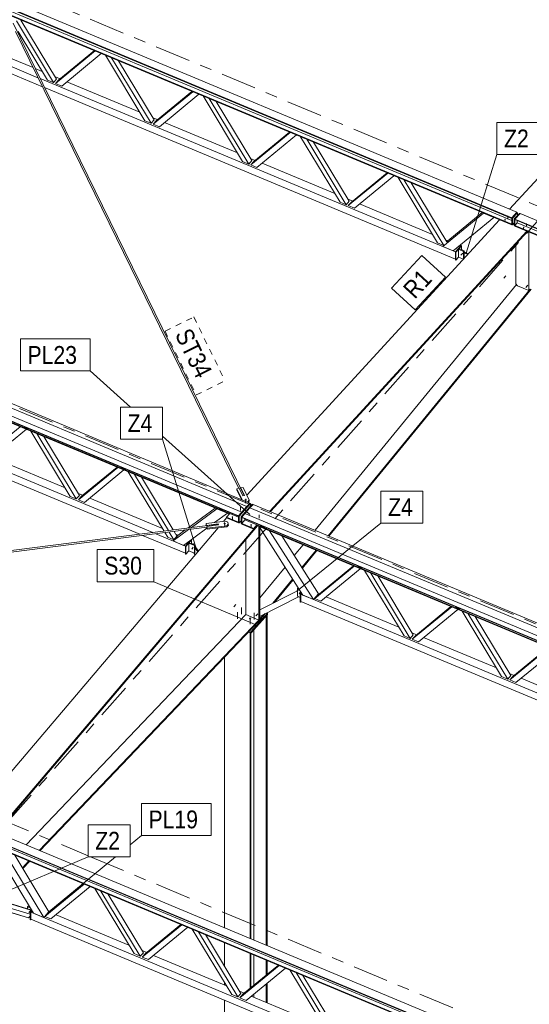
# Model space of a CAD drawing. Header units: millimetres. Extents: x -698 to 216, y -34 to 576.
# Tile 74 of 88: x -7 to 36, y 164 to 247. Entities that reach past the tile are written whole.
import ezdxf

# ---------------------------------------------------------------- set-up
doc = ezdxf.new("R2010")
doc.units = ezdxf.units.MM
for name, pattern in [('XKITLINE00', [0]), ('XKITLINE02', [4, 2, -2]), ('XKITLINE03', [6, 3, -1, 1, -1]), ('XKITLINE04', [3, 0.5, -0.5, 0.5, -0.5, 0.5, -0.5])]:
    doc.linetypes.add(name, pattern=pattern)
for name, color, linetype, lineweight in [('Element', 2, 'Continuous', 0), ('Spoina', 1, 'Continuous', 0), ('Znak elementu', 2, 'Continuous', 0), ('Śruba', 3, 'Continuous', 0)]:
    doc.layers.add(name, color=color, linetype=linetype, lineweight=lineweight)
doc.styles.add('ARIAL', font='ARIAL.TTF')

msp = doc.modelspace()

# ---------------------------------------------------------------- hatches: boundary and pattern name
at = {"layer": 'Śruba'}
for points in [[(34.199, 229.952), (34.188, 229.955), (34.178, 229.958), (34.169, 229.964), (34.162, 229.97), (34.157, 229.976), (34.154, 229.984), (34.153, 229.991), (34.154, 229.999), (34.158, 230.006), (34.163, 230.013), (34.171, 230.019), (34.179, 230.023), (34.19, 230.027), (34.201, 230.029), (34.212, 230.029), (34.223, 230.028), (34.234, 230.026), (34.244, 230.022), (34.253, 230.017), (34.26, 230.011), (34.265, 230.004), (34.269, 229.997), (34.269, 229.989), (34.268, 229.981), (34.265, 229.974), (34.259, 229.967), (34.252, 229.962), (34.243, 229.957), (34.233, 229.954), (34.222, 229.952), (34.21, 229.951)], [(35.766, 229.297), (35.755, 229.3), (35.745, 229.304), (35.737, 229.309), (35.729, 229.315), (35.724, 229.322), (35.721, 229.329), (35.72, 229.337), (35.721, 229.344), (35.725, 229.352), (35.73, 229.358), (35.738, 229.364), (35.747, 229.369), (35.757, 229.372), (35.768, 229.374), (35.779, 229.374), (35.791, 229.373), (35.802, 229.371), (35.812, 229.367), (35.82, 229.362), (35.827, 229.356), (35.833, 229.349), (35.836, 229.342), (35.837, 229.334), (35.835, 229.327), (35.832, 229.319), (35.826, 229.313), (35.819, 229.307), (35.81, 229.302), (35.8, 229.299), (35.789, 229.297), (35.778, 229.296)], [(30.577, 227.085), (30.583, 227.076), (30.589, 227.067), (30.592, 227.058), (30.594, 227.049), (30.594, 227.041), (30.592, 227.033), (30.588, 227.027), (30.583, 227.023), (30.576, 227.02), (30.568, 227.019), (30.559, 227.02), (30.549, 227.022), (30.539, 227.026), (30.53, 227.032), (30.521, 227.039), (30.513, 227.047), (30.506, 227.056), (30.5, 227.065), (30.497, 227.074), (30.495, 227.083), (30.495, 227.091), (30.497, 227.099), (30.501, 227.105), (30.506, 227.109), (30.513, 227.112), (30.521, 227.113), (30.531, 227.112), (30.54, 227.11), (30.55, 227.106), (30.559, 227.1), (30.568, 227.093)], [(36.044, 224.38), (36.051, 224.371), (36.057, 224.362), (36.06, 224.353), (36.062, 224.344), (36.062, 224.335), (36.06, 224.328), (36.056, 224.322), (36.051, 224.317), (36.044, 224.315), (36.035, 224.313), (36.026, 224.314), (36.017, 224.317), (36.007, 224.321), (35.997, 224.326), (35.988, 224.333), (35.98, 224.341), (35.974, 224.35), (35.968, 224.359), (35.965, 224.369), (35.963, 224.378), (35.963, 224.386), (35.965, 224.393), (35.969, 224.399), (35.974, 224.404), (35.981, 224.407), (35.989, 224.408), (35.998, 224.407), (36.008, 224.405), (36.018, 224.4), (36.027, 224.395), (36.036, 224.388)], [(12.393, 206.367), (12.384, 206.368), (12.376, 206.37), (12.367, 206.372), (12.359, 206.375), (12.352, 206.378), (12.345, 206.382), (12.338, 206.386), (12.332, 206.391), (12.327, 206.396), (12.322, 206.401), (12.318, 206.406), (12.316, 206.412), (12.314, 206.418), (12.312, 206.424), (12.312, 206.43), (12.313, 206.436), (12.314, 206.442), (12.316, 206.448), (12.32, 206.453), (12.323, 206.459), (12.328, 206.464), (12.334, 206.468), (12.34, 206.473), (12.347, 206.477), (12.354, 206.48), (12.362, 206.483), (12.37, 206.485), (12.378, 206.487), (12.387, 206.488), (12.396, 206.489), (12.405, 206.489), (12.414, 206.489), (12.423, 206.488), (12.432, 206.486), (12.44, 206.484), (12.448, 206.481), (12.456, 206.478), (12.463, 206.474), (12.469, 206.47), (12.475, 206.465), (12.481, 206.46), (12.485, 206.455), (12.489, 206.449), (12.492, 206.444), (12.494, 206.438), (12.495, 206.432), (12.495, 206.426), (12.495, 206.42), (12.493, 206.414), (12.491, 206.408), (12.488, 206.403), (12.484, 206.397), (12.479, 206.392), (12.474, 206.387), (12.468, 206.383), (12.461, 206.379), (12.453, 206.376), (12.446, 206.373), (12.438, 206.371), (12.429, 206.369), (12.42, 206.367), (12.411, 206.367), (12.402, 206.367)], [(11.277, 204.934), (11.266, 204.936), (11.256, 204.939), (11.247, 204.944), (11.24, 204.95), (11.234, 204.957), (11.231, 204.965), (11.229, 204.973), (11.23, 204.981), (11.233, 204.989), (11.239, 204.996), (11.246, 205.003), (11.255, 205.008), (11.265, 205.012), (11.275, 205.015), (11.287, 205.016), (11.298, 205.015), (11.309, 205.013), (11.319, 205.009), (11.328, 205.004), (11.336, 204.998), (11.341, 204.991), (11.345, 204.984), (11.346, 204.976), (11.345, 204.968), (11.342, 204.96), (11.337, 204.953), (11.33, 204.946), (11.321, 204.941), (11.311, 204.937), (11.3, 204.934), (11.289, 204.933)], [(10.633, 204.363), (10.624, 204.364), (10.615, 204.365), (10.607, 204.367), (10.599, 204.37), (10.591, 204.373), (10.584, 204.376), (10.577, 204.38), (10.571, 204.385), (10.565, 204.39), (10.56, 204.395), (10.556, 204.401), (10.553, 204.407), (10.551, 204.413), (10.549, 204.419), (10.549, 204.426), (10.549, 204.432), (10.55, 204.438), (10.552, 204.445), (10.555, 204.451), (10.559, 204.456), (10.563, 204.462), (10.569, 204.467), (10.575, 204.472), (10.581, 204.477), (10.588, 204.481), (10.596, 204.484), (10.604, 204.487), (10.612, 204.489), (10.621, 204.491), (10.63, 204.492), (10.639, 204.493), (10.648, 204.493), (10.657, 204.492), (10.666, 204.49), (10.674, 204.488), (10.682, 204.486), (10.69, 204.483), (10.697, 204.479), (10.704, 204.475), (10.71, 204.471), (10.716, 204.466), (10.721, 204.46), (10.725, 204.455), (10.728, 204.449), (10.73, 204.442), (10.732, 204.436), (10.732, 204.43), (10.732, 204.424), (10.731, 204.417), (10.729, 204.411), (10.726, 204.405), (10.722, 204.399), (10.718, 204.394), (10.712, 204.388), (10.706, 204.383), (10.7, 204.379), (10.693, 204.375), (10.685, 204.372), (10.677, 204.369), (10.669, 204.366), (10.66, 204.365), (10.651, 204.363), (10.642, 204.363)], [(12.845, 204.279), (12.834, 204.281), (12.823, 204.285), (12.815, 204.29), (12.807, 204.296), (12.802, 204.303), (12.798, 204.31), (12.797, 204.318), (12.798, 204.326), (12.801, 204.334), (12.806, 204.341), (12.813, 204.348), (12.822, 204.353), (12.832, 204.357), (12.843, 204.36), (12.854, 204.361), (12.866, 204.36), (12.877, 204.358), (12.887, 204.355), (12.896, 204.35), (12.903, 204.344), (12.909, 204.337), (12.912, 204.329), (12.913, 204.321), (12.912, 204.313), (12.909, 204.305), (12.904, 204.298), (12.897, 204.291), (12.888, 204.286), (12.878, 204.282), (12.867, 204.279), (12.856, 204.278)], [(7.95, 202.358), (7.957, 202.349), (7.963, 202.34), (7.966, 202.331), (7.968, 202.322), (7.968, 202.314), (7.966, 202.306), (7.962, 202.3), (7.957, 202.296), (7.95, 202.293), (7.942, 202.292), (7.932, 202.292), (7.923, 202.295), (7.913, 202.299), (7.904, 202.305), (7.895, 202.312), (7.886, 202.32), (7.88, 202.329), (7.874, 202.338), (7.871, 202.347), (7.869, 202.356), (7.869, 202.364), (7.871, 202.371), (7.875, 202.377), (7.88, 202.382), (7.887, 202.385), (7.895, 202.386), (7.904, 202.385), (7.914, 202.383), (7.924, 202.379), (7.933, 202.373), (7.942, 202.366)], [(16.968, 198.591), (16.975, 198.582), (16.98, 198.573), (16.984, 198.564), (16.986, 198.555), (16.986, 198.547), (16.984, 198.54), (16.98, 198.534), (16.974, 198.529), (16.967, 198.526), (16.959, 198.525), (16.95, 198.526), (16.941, 198.528), (16.931, 198.532), (16.921, 198.538), (16.912, 198.545), (16.904, 198.553), (16.897, 198.562), (16.892, 198.571), (16.888, 198.58), (16.886, 198.589), (16.887, 198.597), (16.888, 198.605), (16.892, 198.611), (16.898, 198.615), (16.905, 198.618), (16.913, 198.619), (16.922, 198.619), (16.932, 198.616), (16.941, 198.612), (16.951, 198.606), (16.96, 198.599)], [(12.771, 196.36), (12.762, 196.361), (12.753, 196.362), (12.745, 196.364), (12.737, 196.367), (12.729, 196.37), (12.722, 196.374), (12.715, 196.378), (12.709, 196.382), (12.704, 196.387), (12.699, 196.393), (12.695, 196.398), (12.692, 196.404), (12.69, 196.41), (12.689, 196.416), (12.688, 196.422), (12.689, 196.429), (12.69, 196.435), (12.692, 196.441), (12.695, 196.447), (12.699, 196.452), (12.704, 196.457), (12.709, 196.462), (12.715, 196.467), (12.722, 196.471), (12.729, 196.475), (12.737, 196.478), (12.745, 196.481), (12.753, 196.483), (12.762, 196.484), (12.771, 196.485), (12.78, 196.485), (12.789, 196.485), (12.798, 196.484), (12.806, 196.483), (12.815, 196.481), (12.823, 196.478), (12.831, 196.475), (12.838, 196.471), (12.845, 196.467), (12.851, 196.462), (12.856, 196.457), (12.861, 196.452), (12.864, 196.447), (12.868, 196.441), (12.87, 196.435), (12.871, 196.429), (12.871, 196.422), (12.871, 196.416), (12.87, 196.41), (12.868, 196.404), (12.864, 196.398), (12.861, 196.393), (12.856, 196.387), (12.851, 196.382), (12.845, 196.378), (12.838, 196.374), (12.831, 196.37), (12.823, 196.367), (12.815, 196.364), (12.806, 196.362), (12.798, 196.361), (12.789, 196.36), (12.78, 196.359)], [(13.342, 196.725), (13.349, 196.716), (13.354, 196.707), (13.358, 196.698), (13.36, 196.689), (13.36, 196.681), (13.358, 196.673), (13.354, 196.667), (13.348, 196.663), (13.341, 196.66), (13.333, 196.659), (13.324, 196.659), (13.314, 196.662), (13.305, 196.666), (13.295, 196.672), (13.286, 196.679), (13.278, 196.687), (13.271, 196.696), (13.266, 196.705), (13.262, 196.714), (13.26, 196.723), (13.26, 196.731), (13.262, 196.738), (13.266, 196.745), (13.272, 196.749), (13.279, 196.752), (13.287, 196.753), (13.296, 196.752), (13.306, 196.75), (13.315, 196.746), (13.325, 196.74), (13.334, 196.733)], [(-5.741, 171.781), (-5.734, 171.772), (-5.728, 171.763), (-5.725, 171.754), (-5.723, 171.745), (-5.723, 171.737), (-5.725, 171.73), (-5.729, 171.724), (-5.734, 171.719), (-5.741, 171.716), (-5.75, 171.715), (-5.759, 171.716), (-5.768, 171.718), (-5.778, 171.722), (-5.788, 171.728), (-5.797, 171.735), (-5.805, 171.743), (-5.811, 171.752), (-5.817, 171.761), (-5.82, 171.77), (-5.822, 171.779), (-5.822, 171.787), (-5.82, 171.795), (-5.816, 171.801), (-5.811, 171.805), (-5.804, 171.808), (-5.796, 171.809), (-5.787, 171.809), (-5.777, 171.806), (-5.767, 171.802), (-5.758, 171.796), (-5.749, 171.789)]]:
    msp.add_hatch(color=256, dxfattribs=at).paths.add_polyline_path(points, flags=17)

# ---------------------------------------------------------------- linework, layer by layer
at = {"layer": 'Element', "linetype": 'XKITLINE00', "lineweight": 0}
for p, q in [((-50.019, 266.232), (35.216, 230.629)), ((34.77, 229.563), (-50.464, 265.166)), ((34.772, 229.613), (-50.463, 265.216)), ((-50.452, 265.711), (34.782, 230.109)), ((-50.451, 265.761), (34.784, 230.158)), ((-7.654, 247.644), (34.778, 229.92)), ((12.278, 206.783), (-7.15, 246.525)), ((-3.745, 241.53), (-6.874, 246.717)), ((-6.485, 246.796), (-3.486, 241.824)), ((11.833, 207.394), (-6.956, 245.83)), ((-4.263, 241.746), (-6.729, 245.834)), ((-9.689, 243.879), (-5.056, 241.944)), ((-9.244, 244.364), (-5.468, 242.787)), ((-3.573, 241.458), (-0.249, 244.191)), ((-3.313, 241.752), (-0.314, 244.218)), ((0.269, 243.975), (-3.055, 241.242)), ((3.939, 238.32), (0.615, 243.83)), ((4.457, 238.104), (1.133, 243.614)), ((-10.089, 243.441), (-4.685, 241.184)), ((-5.286, 242.71), (-4.696, 242.464)), ((1.718, 243.37), (4.717, 238.398)), ((-3.594, 242.004), (-3.205, 241.841)), ((-72.728, 241.476), (12.507, 205.873)), ((-72.728, 241.476), (12.506, 205.873)), ((-72.469, 241.759), (12.766, 206.156)), ((-4.873, 241.867), (30.043, 227.283)), ((-4.502, 241.108), (30.041, 226.679)), ((-3.745, 241.53), (-4.263, 241.746)), ((-3.486, 241.824), (-3.745, 241.53)), ((-3.573, 241.458), (-3.313, 241.752)), ((-3.055, 241.242), (-3.573, 241.458)), ((-2.622, 241.598), (3.506, 239.038)), ((-73.421, 240.679), (11.814, 205.076)), ((-73.42, 240.656), (11.815, 205.053)), ((12.074, 205.382), (-73.161, 240.985)), ((-73.161, 240.985), (12.073, 205.382)), ((4.629, 238.032), (7.953, 240.765)), ((4.889, 238.326), (7.888, 240.792)), ((8.471, 240.548), (5.147, 237.816)), ((12.142, 234.894), (8.818, 240.404)), ((12.66, 234.678), (9.336, 240.187)), ((9.92, 239.943), (12.919, 234.972)), ((4.609, 238.578), (4.997, 238.415)), ((4.457, 238.104), (3.939, 238.32)), ((4.717, 238.398), (4.457, 238.104)), ((4.629, 238.032), (4.889, 238.326)), ((5.147, 237.816), (4.629, 238.032)), ((5.58, 238.172), (11.709, 235.612)), ((12.832, 234.606), (16.156, 237.339)), ((13.091, 234.9), (16.09, 237.366)), ((16.674, 237.122), (13.35, 234.39)), ((20.344, 231.468), (17.02, 236.978)), ((20.862, 231.252), (17.538, 236.761)), ((18.122, 236.517), (21.121, 231.546)), ((12.66, 234.678), (12.142, 234.894)), ((12.919, 234.972), (12.66, 234.678)), ((12.811, 235.151), (13.199, 234.989)), ((12.832, 234.606), (13.091, 234.9)), ((13.35, 234.39), (12.832, 234.606)), ((13.783, 234.745), (19.911, 232.186)), ((21.034, 231.18), (24.358, 233.913)), ((21.293, 231.474), (24.293, 233.94)), ((24.876, 233.696), (21.552, 230.963)), ((28.546, 228.042), (25.222, 233.551)), ((29.064, 227.826), (25.74, 233.335)), ((29.323, 228.12), (26.324, 233.091)), ((34.589, 230.891), (36.984, 233.502)), ((20.862, 231.252), (20.344, 231.468)), ((21.121, 231.546), (20.862, 231.252)), ((21.013, 231.725), (21.402, 231.563)), ((21.034, 231.18), (21.293, 231.474)), ((21.552, 230.963), (21.034, 231.18)), ((21.985, 231.319), (28.113, 228.759)), ((28.977, 227.728), (32.409, 230.549)), ((29.41, 228.218), (32.301, 230.595)), ((32.409, 230.549), (33.273, 230.189)), ((34.783, 230.139), (35.215, 230.611)), ((35.216, 230.629), (34.784, 230.158)), ((35.272, 230.587), (34.84, 230.116)), ((34.983, 230.056), (35.415, 230.527)), ((35.04, 230.051), (35.472, 230.522)), ((35.215, 230.611), (35.216, 230.629)), ((35.215, 230.611), (35.272, 230.587)), ((35.267, 230.367), (35.272, 230.587)), ((35.415, 230.527), (35.46, 230.508)), ((35.472, 230.522), (113.654, 197.865)), ((12.505, 206.809), (33.759, 229.986)), ((33.273, 230.189), (29.841, 227.367)), ((33.273, 230.189), (33.273, 230.189)), ((34.77, 229.563), (34.772, 229.613)), ((34.783, 229.577), (34.77, 229.563)), ((34.771, 229.582), (34.783, 230.139)), ((34.828, 229.558), (34.771, 229.582)), ((34.782, 230.109), (34.783, 230.139)), ((34.783, 230.139), (34.784, 230.158)), ((34.84, 230.116), (34.783, 230.139)), ((34.828, 229.558), (34.84, 230.116)), ((34.975, 229.719), (34.828, 229.558)), ((34.97, 229.498), (34.983, 230.056)), ((34.97, 229.498), (35.027, 229.475)), ((34.983, 230.056), (35.04, 230.032)), ((35.027, 229.475), (35.04, 230.032)), ((35.028, 229.506), (35.027, 229.456)), ((113.209, 196.799), (35.027, 229.456)), ((35.233, 229.729), (35.028, 229.506)), ((113.21, 196.849), (35.028, 229.506)), ((35.04, 230.051), (35.039, 230.001)), ((113.221, 197.344), (35.039, 230.001)), ((113.222, 197.394), (35.04, 230.051)), ((35.237, 229.918), (35.233, 229.729)), ((35.233, 229.729), (113.216, 197.156)), ((14.424, 205.464), (36.039, 229.033)), ((14.488, 205.437), (36.103, 229.007)), ((36.226, 224.03), (36.226, 228.955)), ((29.064, 227.826), (28.546, 228.042)), ((28.977, 227.728), (29.064, 227.826)), ((29.215, 228.299), (29.41, 228.218)), ((29.323, 228.12), (29.41, 228.218)), ((30.041, 227.28), (30.516, 227.82)), ((30.083, 227.262), (30.559, 227.802)), ((30.382, 227.812), (30.475, 227.773)), ((30.559, 227.802), (30.516, 227.82)), ((30.559, 227.473), (30.559, 227.802)), ((35.129, 227.945), (35.129, 224.609)), ((29.841, 227.367), (28.977, 227.728)), ((30.083, 227.262), (30.041, 227.28)), ((30.041, 226.615), (30.041, 227.28)), ((30.083, 226.597), (30.083, 227.262)), ((30.347, 227.561), (30.295, 227.503)), ((30.295, 226.838), (30.295, 227.503)), ((30.295, 227.503), (30.723, 227.324)), ((30.775, 227.383), (30.347, 227.561)), ((30.775, 227.383), (30.723, 227.324)), ((30.723, 227.324), (30.723, 226.675)), ((30.775, 226.731), (30.775, 227.383)), ((30.775, 227.298), (31.123, 227.112)), ((30.775, 227.235), (31.084, 227.069)), ((30.775, 227.213), (31.071, 227.055)), ((30.041, 226.615), (30.083, 226.597)), ((30.083, 226.597), (30.295, 226.838)), ((30.712, 226.663), (30.295, 226.838)), ((30.775, 226.847), (30.846, 226.809)), ((18.244, 203.868), (35.181, 224.543)), ((35.129, 224.609), (35.271, 224.428)), ((19.341, 203.41), (36.338, 224.158)), ((19.4, 203.385), (36.401, 224.139)), ((35.271, 224.428), (36.226, 224.03)), ((36.226, 224.03), (36.278, 224.088)), ((-30.529, 222.646), (11.06, 205.274)), ((-30.529, 222.598), (11.029, 205.238)), ((-32.236, 219.065), (4.607, 203.676)), ((-32.615, 218.619), (3.498, 203.534)), ((-9.865, 209.854), (-6.548, 212.581)), ((-6.03, 212.364), (-9.347, 209.638)), ((-6.181, 212.57), (-6.21, 212.582)), ((-5.951, 212.379), (-6.21, 212.582)), ((-5.922, 212.368), (-6.181, 212.57)), ((-5.922, 212.368), (-5.951, 212.379)), ((-5.861, 212.436), (-5.922, 212.368)), ((-2.352, 206.717), (-5.668, 212.213)), ((-1.834, 206.5), (-5.15, 211.997)), ((-4.566, 211.753), (-1.575, 206.794)), ((-8.914, 209.994), (-2.785, 207.434)), ((-1.662, 206.428), (1.654, 209.155)), ((-1.403, 206.723), (1.589, 209.182)), ((2.172, 208.938), (-1.144, 206.212)), ((2.021, 209.144), (1.993, 209.156)), ((2.252, 208.953), (1.993, 209.156)), ((2.28, 208.941), (2.021, 209.144)), ((2.28, 208.941), (2.252, 208.953)), ((2.341, 209.01), (2.28, 208.941)), ((5.545, 203.795), (2.534, 208.787)), ((5.905, 203.841), (3.052, 208.571)), ((6.311, 203.893), (3.636, 208.327)), ((11.659, 207.26), (11.661, 207.359)), ((12.052, 206.454), (11.659, 207.26)), ((11.661, 207.359), (11.859, 207.4)), ((12.116, 206.428), (11.661, 207.359)), ((11.859, 207.4), (12.171, 206.761)), ((11.984, 207.382), (11.985, 207.426)), ((11.985, 207.426), (12.183, 207.467)), ((12.298, 206.787), (11.985, 207.426)), ((12.183, 207.467), (12.704, 206.402)), ((-1.834, 206.5), (-2.352, 206.717)), ((-1.575, 206.794), (-1.834, 206.5)), ((-1.683, 206.974), (-1.295, 206.812)), ((-1.662, 206.428), (-1.403, 206.723)), ((-1.144, 206.212), (-1.662, 206.428)), ((-0.711, 206.568), (5.417, 204.008)), ((12.171, 206.761), (12.298, 206.787)), ((12.598, 206.263), (12.54, 206.251)), ((12.597, 206.227), (12.598, 206.263)), ((12.704, 206.402), (12.598, 206.263)), ((12.632, 206.212), (12.702, 206.303)), ((12.702, 206.303), (12.704, 206.402)), ((7.532, 204.049), (9.834, 205.738)), ((7.817, 204.085), (9.984, 205.675)), ((10.869, 205.305), (9.984, 205.675)), ((10.223, 205.718), (10.195, 205.729)), ((10.454, 205.527), (10.195, 205.729)), ((10.483, 205.515), (10.223, 205.718)), ((10.483, 205.515), (10.454, 205.527)), ((10.543, 205.584), (10.483, 205.515)), ((11.815, 205.07), (12.766, 206.149)), ((12.823, 206.125), (11.872, 205.046)), ((12.014, 204.987), (12.965, 206.066)), ((12.506, 205.873), (12.074, 205.382)), ((12.33, 205.275), (12.763, 205.766)), ((12.506, 205.855), (12.507, 205.873)), ((12.506, 205.855), (12.506, 205.873)), ((12.507, 205.873), (12.766, 206.156)), ((12.763, 205.766), (13.023, 206.049)), ((12.763, 205.765), (12.763, 205.766)), ((12.763, 205.766), (90.945, 173.11)), ((12.763, 205.766), (90.944, 173.109)), ((12.766, 206.156), (12.766, 206.149)), ((12.766, 206.149), (12.823, 206.125)), ((12.823, 205.904), (12.823, 206.125)), ((12.965, 206.066), (13.018, 206.044)), ((13.023, 206.049), (91.204, 173.392)), ((9.075, 204.425), (10.719, 204.635)), ((9.794, 204.517), (10.869, 205.305)), ((10.55, 204.613), (10.803, 204.911)), ((10.719, 204.635), (10.911, 204.54)), ((11.061, 205.276), (10.802, 204.97)), ((11.814, 204.548), (10.802, 204.97)), ((10.802, 204.97), (10.803, 204.911)), ((10.803, 204.911), (11.815, 204.489)), ((11.061, 205.276), (11.815, 204.961)), ((11.814, 205.076), (12.073, 205.382)), ((11.815, 205.053), (11.814, 205.076)), ((11.815, 204.526), (11.815, 205.07)), ((11.872, 205.046), (11.815, 205.07)), ((11.872, 204.502), (11.872, 205.046)), ((12.014, 204.664), (11.872, 204.502)), ((12.014, 204.443), (12.014, 204.987)), ((12.014, 204.987), (12.071, 204.963)), ((12.07, 204.441), (12.329, 204.746)), ((12.071, 204.969), (12.33, 205.275)), ((12.071, 204.969), (12.071, 204.946)), ((12.071, 204.969), (90.252, 172.312)), ((12.071, 204.442), (12.071, 204.95)), ((12.071, 204.946), (90.253, 172.289)), ((12.073, 205.382), (12.074, 205.364)), ((12.074, 205.364), (12.074, 205.382)), ((12.329, 204.746), (13.341, 204.324)), ((90.512, 172.619), (12.33, 205.275)), ((12.33, 205.275), (12.33, 205.274)), ((12.33, 205.275), (90.512, 172.618)), ((12.332, 204.745), (12.391, 204.812)), ((-51.3, 196.539), (10.101, 204.377)), ((-50.283, 196.538), (9.132, 204.123)), ((-10.851, 179.397), (10.085, 204.065)), ((-8.571, 178.445), (13.347, 204.27)), ((-8.511, 178.419), (13.408, 204.245)), ((6.297, 202.97), (7.602, 203.927)), ((6.729, 203.46), (7.316, 203.891)), ((7.182, 202.6), (9.145, 204.04)), ((9.077, 204.331), (9.075, 204.425)), ((9.109, 204.28), (9.075, 204.425)), ((9.096, 204.249), (9.077, 204.331)), ((10.095, 204.406), (9.109, 204.28)), ((9.109, 204.25), (9.109, 204.28)), ((9.13, 204.187), (10.117, 204.313)), ((9.132, 204.093), (9.13, 204.187)), ((9.164, 204.042), (9.13, 204.187)), ((9.166, 203.948), (9.132, 204.093)), ((10.808, 204.252), (9.164, 204.042)), ((9.166, 203.948), (9.164, 204.042)), ((10.811, 204.158), (9.166, 203.948)), ((10.096, 204.376), (10.095, 204.406)), ((10.117, 204.313), (10.095, 204.406)), ((10.106, 204.361), (10.101, 204.377)), ((10.111, 204.332), (10.106, 204.361)), ((10.114, 204.313), (10.111, 204.332)), ((10.946, 204.389), (10.808, 204.252)), ((10.811, 204.158), (10.808, 204.252)), ((10.811, 204.158), (10.948, 204.295)), ((10.911, 204.54), (10.946, 204.389)), ((10.948, 204.295), (10.946, 204.389)), ((11.814, 204.548), (11.815, 204.549)), ((11.815, 204.489), (11.814, 204.548)), ((11.872, 204.502), (11.815, 204.526)), ((11.815, 204.489), (11.838, 204.516)), ((12.014, 204.443), (12.07, 204.419)), ((12.07, 204.441), (12.071, 204.382)), ((12.07, 204.441), (13.082, 204.018)), ((12.071, 204.382), (13.083, 203.959)), ((13.082, 204.018), (13.341, 204.324)), ((13.083, 203.959), (13.082, 204.018)), ((13.342, 204.265), (13.083, 203.959)), ((13.341, 204.324), (13.342, 204.265)), ((90.512, 172.087), (13.341, 204.321)), ((90.512, 172.038), (13.342, 204.272)), ((13.524, 196.074), (13.524, 204.197)), ((17.223, 198.405), (13.536, 204.192)), ((13.536, 204.192), (14.421, 203.822)), ((13.593, 196.153), (13.593, 204.102)), ((13.691, 204.269), (13.663, 204.281)), ((13.922, 204.079), (13.663, 204.281)), ((13.95, 204.067), (13.691, 204.269)), ((13.95, 204.067), (13.922, 204.079)), ((14.011, 204.135), (13.95, 204.067)), ((18.108, 198.036), (14.421, 203.822)), ((3.738, 203.434), (7.344, 201.928)), ((4.846, 203.576), (7.346, 202.531)), ((5.85, 203.29), (5.618, 203.674)), ((6.368, 203.074), (5.85, 203.29)), ((6.368, 203.074), (5.978, 203.72)), ((6.297, 202.97), (6.729, 203.46)), ((7.182, 202.6), (6.297, 202.97)), ((6.627, 203.368), (6.368, 203.074)), ((6.627, 203.368), (6.384, 203.772)), ((6.519, 203.548), (6.729, 203.46)), ((7.344, 202.529), (7.82, 203.068)), ((7.387, 202.511), (7.863, 203.05)), ((7.764, 203.028), (7.779, 203.022)), ((7.863, 203.05), (7.82, 203.068)), ((7.863, 202.735), (7.863, 203.05)), ((12.427, 196.773), (12.427, 203.089)), ((18.541, 198.526), (15.436, 203.398)), ((7.387, 202.511), (7.344, 202.529)), ((7.344, 201.864), (7.344, 202.529)), ((7.387, 201.846), (7.387, 202.511)), ((7.387, 201.846), (7.634, 202.125)), ((7.659, 202.82), (7.633, 202.79)), ((7.633, 202.125), (7.633, 202.79)), ((7.633, 202.79), (8.097, 202.597)), ((8.097, 201.932), (7.633, 202.125)), ((8.122, 202.626), (7.659, 202.82)), ((7.926, 202.708), (7.95, 202.735)), ((7.934, 202.705), (7.966, 202.741)), ((7.966, 202.741), (7.95, 202.735)), ((8.019, 202.67), (7.966, 202.741)), ((8.122, 202.626), (8.097, 202.597)), ((8.097, 202.597), (8.097, 201.932)), ((8.122, 201.961), (8.122, 202.626)), ((8.431, 202.116), (8.122, 202.53)), ((8.391, 202.069), (8.122, 202.43)), ((8.378, 202.054), (8.122, 202.397)), ((16.496, 201.734), (17.241, 202.644)), ((17.14, 200.723), (18.338, 202.186)), ((17.175, 200.669), (18.397, 202.161)), ((7.344, 201.864), (7.387, 201.846)), ((8.165, 201.803), (8.057, 201.948)), ((8.122, 201.961), (8.097, 201.932)), ((13.593, 198.19), (15.712, 200.777)), ((18.21, 198.127), (21.527, 200.854)), ((18.47, 198.421), (21.461, 200.881)), ((22.045, 200.637), (18.728, 197.911)), ((21.894, 200.843), (21.865, 200.855)), ((22.124, 200.652), (21.865, 200.855)), ((22.153, 200.64), (21.894, 200.843)), ((22.153, 200.64), (22.124, 200.652)), ((22.214, 200.709), (22.153, 200.64)), ((25.722, 194.989), (22.406, 200.486)), ((14.681, 197.721), (16.356, 199.766)), ((14.817, 197.79), (16.391, 199.711)), ((26.24, 194.773), (22.924, 200.27)), ((23.508, 200.026), (26.5, 195.067)), ((16.758, 198.979), (16.784, 199.008)), ((16.894, 198.922), (16.758, 198.979)), ((16.758, 198.979), (16.758, 198.314)), ((16.784, 199.008), (16.859, 198.977)), ((13.593, 197.169), (16.758, 198.775)), ((13.593, 197.161), (16.758, 198.766)), ((13.593, 196.625), (16.849, 198.276)), ((16.758, 198.314), (16.975, 198.224)), ((16.975, 198.506), (17.082, 198.627)), ((17.017, 198.488), (16.975, 198.506)), ((16.975, 197.841), (16.975, 198.506)), ((17.017, 198.488), (17.106, 198.589)), ((17.017, 197.823), (17.017, 198.488)), ((17.117, 198.571), (17.039, 198.482)), ((17.039, 198.482), (84.635, 170.247)), ((17.039, 198.482), (17.039, 197.878)), ((18.108, 198.036), (17.223, 198.405)), ((18.541, 198.526), (18.108, 198.036)), ((18.21, 198.127), (18.47, 198.421)), ((18.728, 197.911), (18.21, 198.127)), ((18.541, 198.526), (18.578, 198.51)), ((19.161, 198.267), (25.29, 195.707)), ((16.975, 197.841), (17.017, 197.823)), ((17.017, 197.823), (17.058, 197.87)), ((17.039, 197.878), (84.633, 169.643)), ((26.413, 194.701), (29.729, 197.428)), ((26.672, 194.995), (29.664, 197.455)), ((30.247, 197.211), (26.931, 194.485)), ((30.096, 197.417), (30.068, 197.429)), ((30.327, 197.226), (30.068, 197.429)), ((30.355, 197.214), (30.096, 197.417)), ((30.355, 197.214), (30.327, 197.226)), ((30.416, 197.283), (30.355, 197.214)), ((-6.062, 177.396), (12.427, 196.773)), ((12.427, 196.773), (13.524, 196.314)), ((12.88, 195.344), (14.237, 196.883)), ((14.237, 196.787), (12.88, 195.247)), ((13.593, 196.393), (13.918, 196.789)), ((13.597, 196.301), (13.593, 196.393)), ((13.597, 196.301), (14.054, 196.858)), ((14.129, 168.963), (14.129, 196.664)), ((14.164, 196.914), (14.237, 196.883)), ((14.2, 168.933), (14.2, 196.745)), ((14.237, 196.883), (14.237, 196.787)), ((33.925, 191.563), (30.608, 197.06)), ((34.443, 191.347), (31.126, 196.844)), ((31.71, 196.6), (34.702, 191.641)), ((-4.965, 176.938), (13.524, 196.314)), ((-4.898, 176.911), (13.519, 196.213)), ((13.426, 196.115), (13.524, 196.074)), ((13.524, 196.314), (13.519, 196.213)), ((13.524, 196.074), (13.593, 196.153)), ((13.593, 196.303), (13.597, 196.301)), ((12.641, 195.293), (12.774, 195.237)), ((12.88, 195.247), (12.678, 195.331)), ((12.744, 195.4), (12.88, 195.344)), ((12.774, 195.237), (12.808, 195.277)), ((12.774, 169.529), (12.774, 195.237)), ((12.845, 169.499), (12.845, 195.261)), ((12.88, 195.344), (12.88, 195.247)), ((13.094, 169.395), (13.094, 195.49)), ((26.24, 194.773), (25.722, 194.989)), ((26.5, 195.067), (26.24, 194.773)), ((26.392, 195.247), (26.78, 195.084)), ((26.413, 194.701), (26.672, 194.995)), ((26.931, 194.485), (26.413, 194.701)), ((27.363, 194.841), (33.492, 192.281)), ((34.615, 191.275), (37.931, 194.001)), ((34.874, 191.569), (37.866, 194.029)), ((10.636, 170.422), (10.636, 193.192)), ((38.449, 193.785), (35.133, 191.059)), ((34.443, 191.347), (33.925, 191.563)), ((34.702, 191.641), (34.443, 191.347)), ((34.594, 191.82), (34.983, 191.658)), ((34.615, 191.275), (34.874, 191.569)), ((35.566, 191.414), (41.694, 188.855)), ((35.133, 191.059), (34.615, 191.275)), ((-9.947, 179.019), (68.235, 146.362)), ((67.803, 145.853), (-10.379, 178.51)), ((67.804, 145.806), (-10.378, 178.463)), ((-10.162, 178.234), (67.807, 145.666)), ((67.815, 145.335), (-10.367, 177.992)), ((67.816, 145.288), (-10.366, 177.945)), ((-8.853, 177.313), (-5.436, 171.649)), ((-7.989, 176.952), (-4.572, 171.288)), ((-4.14, 171.779), (-7.016, 176.546)), ((-6.366, 175.469), (-5.817, 176.045)), ((-6.331, 175.41), (-5.751, 176.017)), ((-4.486, 171.386), (-1.177, 174.107)), ((-4.227, 171.681), (-1.242, 174.134)), ((-0.659, 173.89), (-3.968, 171.17)), ((3.026, 168.248), (-0.283, 173.733)), ((3.544, 168.032), (0.235, 173.517)), ((0.819, 173.273), (3.804, 168.326)), ((-5.852, 171.267), (-9.753, 172.447)), ((-5.849, 171.248), (-9.75, 172.428)), ((-5.66, 171.911), (-9.561, 173.091)), ((-9.548, 173.105), (-5.647, 171.926)), ((-9.506, 172.726), (-5.722, 171.582)), ((-5.938, 172.184), (-5.886, 172.243)), ((-5.698, 172.084), (-5.938, 172.184)), ((-5.938, 172.184), (-5.938, 172.014)), ((-5.886, 172.243), (-5.763, 172.191)), ((-5.722, 171.765), (-5.594, 171.911)), ((-5.722, 171.1), (-5.722, 171.765)), ((-5.722, 171.765), (-5.679, 171.747)), ((-5.679, 171.747), (-5.57, 171.871)), ((-5.679, 171.747), (-5.679, 171.082)), ((-5.647, 171.926), (-5.66, 171.911)), ((-5.65, 171.846), (-5.66, 171.911)), ((-5.559, 171.853), (-5.658, 171.741)), ((-5.658, 171.741), (61.939, 143.506)), ((-5.658, 171.741), (-5.658, 171.137)), ((-5.637, 171.861), (-5.647, 171.926)), ((-4.572, 171.288), (-5.436, 171.649)), ((-4.486, 171.387), (-4.14, 171.779)), ((-4.486, 171.386), (-4.227, 171.681)), ((-4.14, 171.778), (-4.119, 171.769)), ((-3.535, 171.526), (2.593, 168.966)), ((-5.852, 171.267), (-5.722, 171.415)), ((-5.849, 171.248), (-5.852, 171.267)), ((-5.722, 171.392), (-5.849, 171.248)), ((-5.679, 171.082), (-5.722, 171.1)), ((-5.679, 171.082), (-5.638, 171.129)), ((-5.658, 171.137), (61.936, 142.902)), ((-4.572, 171.288), (-4.486, 171.386)), ((-3.968, 171.17), (-4.486, 171.386)), ((3.716, 167.96), (7.025, 170.681)), ((3.976, 168.254), (6.96, 170.708)), ((7.543, 170.464), (4.234, 167.744)), ((11.228, 164.822), (7.92, 170.307)), ((11.746, 164.606), (8.438, 170.091)), ((9.022, 169.847), (12.006, 164.9)), ((10.636, 167.17), (10.636, 169.172)), ((3.544, 168.032), (3.026, 168.248)), ((3.804, 168.326), (3.544, 168.032)), ((3.696, 168.505), (4.084, 168.343)), ((3.716, 167.96), (3.976, 168.254)), ((12.774, 165.318), (12.774, 168.279)), ((12.845, 165.377), (12.845, 168.25)), ((4.234, 167.744), (3.716, 167.96)), ((4.667, 168.1), (10.796, 165.54)), ((13.094, 165.582), (13.094, 168.146)), ((14.129, 166.432), (14.129, 167.713)), ((14.2, 166.491), (14.2, 167.684)), ((11.919, 164.534), (15.227, 167.254)), ((12.178, 164.828), (15.162, 167.282)), ((15.745, 167.038), (12.437, 164.318)), ((19.431, 161.396), (16.122, 166.881)), ((19.949, 161.18), (16.64, 166.665)), ((10.636, 165.606), (10.636, 165.804)), ((14.129, 164.147), (14.129, 165.709)), ((14.2, 164.117), (14.2, 165.768)), ((17.224, 166.421), (20.208, 161.474)), ((12.006, 164.9), (11.746, 164.606)), ((11.898, 165.079), (12.286, 164.917)), ((13.094, 164.579), (13.094, 164.858)), ((10.636, 134.449), (10.636, 164.331)), ((11.746, 164.606), (11.228, 164.822)), ((11.919, 164.534), (12.178, 164.828)), ((12.437, 164.318), (11.919, 164.534)), ((12.869, 164.673), (18.998, 162.113))]:
    msp.add_line(p, q, dxfattribs=at)
at = {"layer": 'Spoina', "linetype": 'XKITLINE03', "lineweight": 0}
for p, q in [((-549.176, 440.752), (151.851, 147.93)), ((-130.623, 39.8), (69.969, 267.347)), ((-33.874, 260.734), (174.548, 173.676)), ((-86.123, 212.106), (-0.845, 176.485)), ((-0.632, 176.396), (129.155, 122.184))]:
    msp.add_line(p, q, dxfattribs=at)
at = {"layer": 'Znak elementu', "linetype": 'XKITLINE00', "lineweight": 0}
for p, q in [((33.531, 238.18), (37.065, 238.18)), ((33.531, 235.48), (33.531, 238.18)), ((30.943, 227.17), (33.531, 235.48)), ((33.531, 235.48), (37.065, 235.48)), ((24.676, 224.224), (27.215, 226.993)), ((29.205, 225.168), (27.215, 226.993)), ((26.666, 222.399), (29.205, 225.168)), ((26.666, 222.399), (24.676, 224.224)), ((-6.538, 219.967), (-0.666, 219.967)), ((-6.538, 217.267), (-6.538, 219.967)), ((-0.666, 217.267), (-0.666, 219.967)), ((-6.538, 217.267), (-0.666, 217.267)), ((2.715, 214.226), (-0.666, 217.267)), ((1.882, 214.226), (5.416, 214.226)), ((1.882, 211.526), (1.882, 214.226)), ((5.416, 211.526), (5.416, 214.226)), ((1.882, 211.526), (5.416, 211.526)), ((12.769, 205.183), (5.416, 211.796)), ((8.263, 202.25), (5.416, 211.526)), ((23.779, 207.168), (27.313, 207.168)), ((23.779, 204.468), (23.779, 207.168)), ((27.313, 204.468), (27.313, 207.168)), ((16.708, 198.747), (23.779, 204.468)), ((23.779, 204.468), (27.313, 204.468)), ((-0.087, 202.242), (4.672, 202.242)), ((-0.087, 199.542), (-0.087, 202.242)), ((4.672, 199.542), (4.672, 202.242)), ((-0.087, 199.542), (4.672, 199.542)), ((13.332, 195.892), (4.672, 199.542)), ((3.636, 180.89), (9.508, 180.89)), ((3.636, 178.19), (3.636, 180.89)), ((9.508, 178.19), (9.508, 180.89)), ((-0.845, 179.096), (2.689, 179.096)), ((-0.845, 176.396), (-0.845, 179.096)), ((2.689, 176.396), (2.689, 179.096)), ((2.689, 177.407), (3.636, 178.19)), ((3.636, 178.19), (9.508, 178.19)), ((-9.505, 172.746), (-0.845, 176.396)), ((-4.142, 171.762), (1.465, 176.396)), ((-0.845, 176.396), (2.689, 176.396))]:
    msp.add_line(p, q, dxfattribs=at)
at = {"layer": 'Znak elementu', "linetype": 'XKITLINE04', "lineweight": 0}
for p, q in [((5.623, 220.624), (8.048, 221.81)), ((8.048, 221.81), (10.675, 216.436)), ((5.623, 220.624), (8.25, 215.25)), ((8.25, 215.25), (10.675, 216.436))]:
    msp.add_line(p, q, dxfattribs=at)
at = {"layer": 'Śruba', "linetype": 'XKITLINE02', "lineweight": 0}
for p, q in [((34.448, 230.04), (34.455, 230.319)), ((36.018, 229.482), (36.022, 229.667)), ((34.28, 225.271), (34.107, 225.075)), ((11.977, 205.542), (11.983, 205.82)), ((13.544, 204.887), (13.55, 205.166)), ((11.585, 197.624), (11.412, 197.428)), ((12.057, 197.359), (12.057, 196.815)), ((11.711, 196.966), (11.711, 196.422)), ((13.126, 196.912), (13.126, 196.368))]:
    msp.add_line(p, q, dxfattribs=at)
at = {"layer": 'Śruba', "linetype": 'XKITLINE00', "lineweight": 0}
for p, q in [((34.206, 229.776), (34.213, 230.055)), ((35.776, 229.218), (35.78, 229.404)), ((30.501, 227.017), (30.653, 227.189)), ((36.133, 224.497), (35.96, 224.301)), ((12.406, 206.515), (12.397, 206.143)), ((11.293, 204.765), (11.286, 205.03)), ((10.639, 204.51), (10.647, 204.157)), ((12.86, 204.111), (12.854, 204.376)), ((7.873, 202.287), (8.003, 202.435)), ((16.891, 198.521), (17.02, 198.668)), ((12.78, 196.52), (12.78, 195.976)), ((13.438, 196.851), (13.265, 196.655)), ((-5.665, 171.885), (-5.816, 171.713))]:
    msp.add_line(p, q, dxfattribs=at)

# ---------------------------------------------------------------- texts
at = {"layer": 'Znak elementu', "style": 'ARIAL', "width": 0.85}
for s, p in [('Z2', (34.131, 236.08)), ('PL23', (-5.938, 217.867)), ('Z4', (2.482, 212.126)), ('Z4', (24.379, 205.068)), ('S30', (0.513, 200.142)), ('PL19', (4.236, 178.79)), ('Z2', (-0.245, 176.996))]:
    msp.add_text(s, height=1.5, dxfattribs=at).set_placement(p)
for s, rotation, p in [('R1', 47.48101, (26.629, 223.247)), ('ST34', -63.94782, (6.425, 220.348))]:
    msp.add_text(s, height=1.5, rotation=rotation, dxfattribs=at).set_placement(p)

doc.saveas('drawing.dxf')
